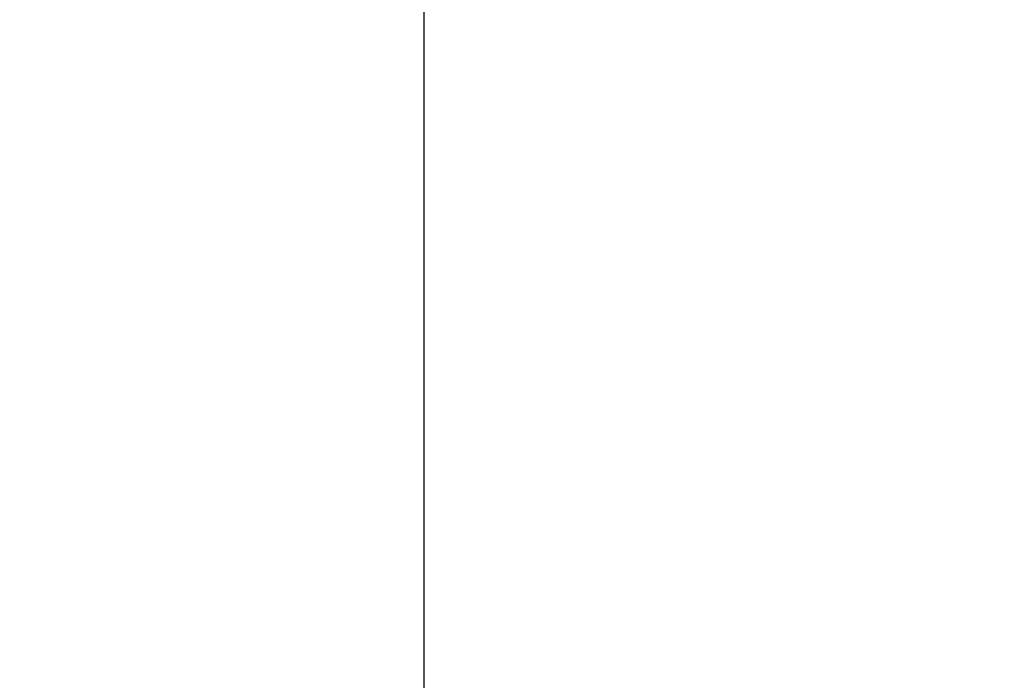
# Model space of a CAD drawing. Extents: x 147111805 to 147230536, y 410950310 to 411028142.
# Tile 10 of 85: x 147161073 to 147161505, y 410973959 to 410974249. Entities that reach past the tile are written whole.
import ezdxf

# ---------------------------------------------------------------- set-up
doc = ezdxf.new("R2010")
doc.units = 0
doc.header["$LTSCALE"] = 100
doc.layers.add('T--A9041--_VERHARDINGEN_Tegels', color=9, linetype='Continuous', transparency=0.3)

msp = doc.modelspace()

# ---------------------------------------------------------------- hatches: boundary and pattern name
at = {"layer": 'T--A9041--_VERHARDINGEN_Tegels'}
h = msp.add_hatch(dxfattribs=at)
h.set_pattern_fill('ANSI37', color=256, scale=200, angle=45)
h.set_pattern_definition([(90, (0, 0), (-635, 0), []), (180, (0, 0), (0, -635), [])])
h.paths.add_polyline_path([(147171124.6155927, 410978496.7849257), (147171124.6155927, 410985174.1051784), (147175311.8159577, 410985174.1051784), (147179724.0163228, 410985174.1051784), (147179724.0163228, 410987548.1668265), (147175674.6155927, 410987550.9475302), (147175674.6155927, 410986269.3768906), (147173554.6155927, 410986269.3768906), (147173554.6155927, 410986569.3768906), (147175374.6155927, 410986569.3768906), (147175374.6155927, 410989649.3768906), (147175374.6155927, 410993004.2881792), (147173550.8201925, 410993004.2881792), (147173550.8201925, 410993134.3405678), (147165980.8201925, 410993134.3405678), (147159696.0572113, 410993137.1650009), (147159704.9791517, 410992687.6886738), (147159705.673752, 410992652.6955669), (147159710.6310576, 410990922.4531842), (147159740.006855, 410990923.0362831), (147159789.3234792, 410988438.5257165), (147159881.8045546, 410983779.4434608), (147160071.926593, 410974201.3302012), (147160091.7723167, 410973201.5271471), (147160156.2709204, 410969952.1672208), (147160833.6374897, 410969965.612699), (147162965.7175028, 410970007.9337059), (147169999.3319892, 410970147.5483757), (147172541.3312546, 410970198.0061296), (147177217.9100407, 410970290.8345047), (147177327.8883767, 410970293.0175343), (147177280.2586386, 410972692.5448644), (147177850.1463795, 410972703.8569272), (147179529.8155105, 410972737.1977439), (147180789.5630606, 410972762.4198964), (147181028.8837267, 410972767.3274566), (147181031.0428523, 410975911.5547846), (147179805.6507454, 410975912.3962522), (147178580.2586386, 410975912.3962522), (147178580.2586386, 410979449.1051784), (147177580.2586386, 410979449.1051784), (147177580.2586386, 410977681.1714507), (147177580.2586386, 410975913.2377229), (147171124.6155927, 410975913.2377229)])
h.paths.add_polyline_path([(147165184.9788649, 410982437.8420166), (147164184.9788649, 410982437.8420166), (147164184.9788649, 410983437.8420166), (147165184.9788649, 410983437.8420166)], flags=16)

doc.saveas('drawing.dxf')
